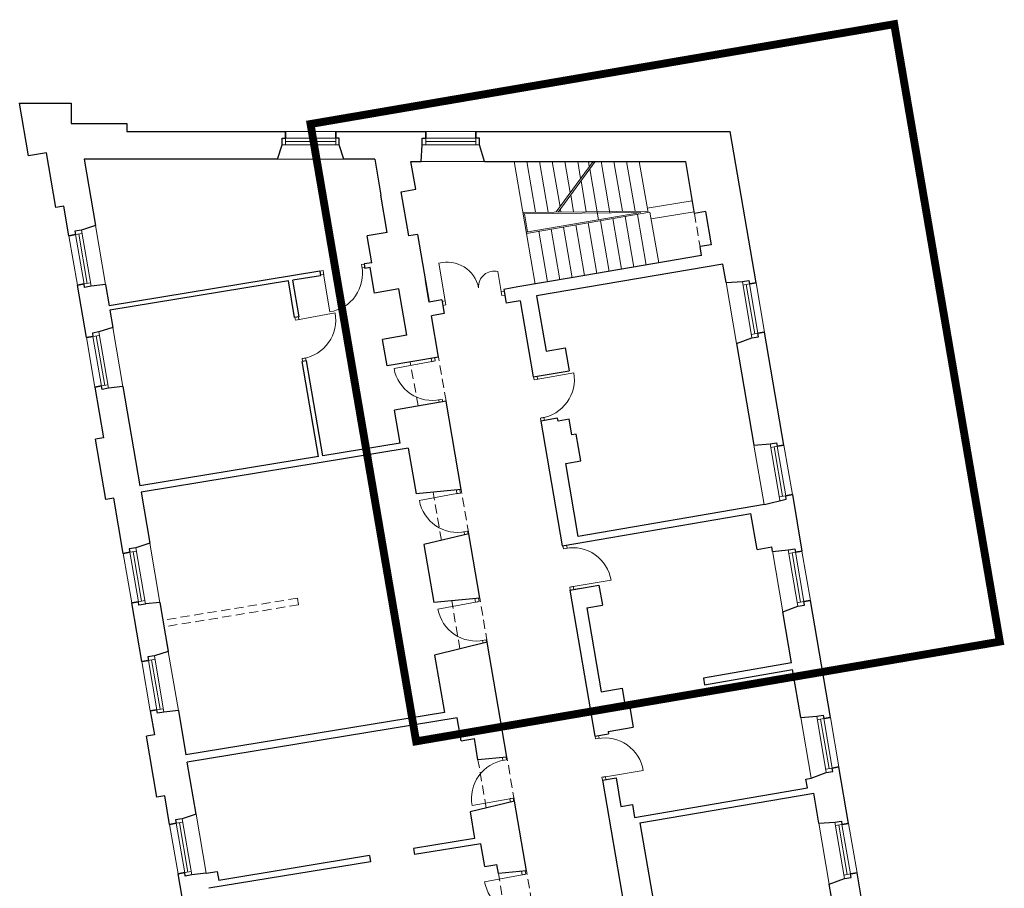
# Model space of a CAD drawing. Header units: millimetres. Extents: x 6904000 to 7075021, y 297772 to 407623.
# Tile 28 of 91: x 6953222 to 6954322, y 390782 to 391753. Entities that reach past the tile are written whole.
import ezdxf

# ---------------------------------------------------------------- set-up
doc = ezdxf.new("R2010")
doc.units = ezdxf.units.MM
doc.linetypes.add('MCS - PW - 2 piętro (2026.04.21)_do wysłania$0$DASHED', pattern=[19.05, 12.7, -6.35])
for name, color, linetype, lineweight in [('MCS - PW - 2 piętro (2026.04.21)_do wysłania$0$Drzwi i okna', 8, 'Continuous', 9), ('MCS - PW - 2 piętro (2026.04.21)_do wysłania$0$Przekrojowa', 8, 'Continuous', 25), ('MCS - PW - 2 piętro (2026.04.21)_do wysłania$0$Ramka', 8, 'Continuous', 9), ('MCS - PW - 2 piętro (2026.04.21)_do wysłania$0$S3_obrys zakresu', 8, 'Continuous', 5), ('MCS - PW - 2 piętro (2026.04.21)_do wysłania$0$Widokowa', 8, 'Continuous', 9)]:
    doc.layers.add(name, color=color, linetype=linetype, lineweight=lineweight)

# ---------------------------------------------------------------- blocks, each defined once
blk = doc.blocks.new('MCS - PW - 2 piętro (2026.04.21)_do wysłania$0$zw$2918')
at = {"layer": 'MCS - PW - 2 piętro (2026.04.21)_do wysłania$0$Drzwi i okna', "color": 0}
for p, q in [((763.4, -360), (769.2, -359.1)), ((764.8, -368.9), (763.4, -360)), ((764.7, -367.9), (770.3, -367)), ((950.2, -441.6), (936.3, -357.3)), ((677.6, -373.9), (670.5, -375.1)), ((671.9, -383), (678.9, -381.8)), ((679, -382.8), (677.6, -373.9)), ((678.9, -381.8), (692.5, -466.2)), ((1076.8, -429.8), (1067.9, -376)), ((1075.3, -420.9), (1081.8, -419.8)), ((1075.3, -420.9), (1076.8, -429.8)), ((1076.8, -429.8), (1083.3, -428.7)), ((950.2, -441.6), (943.7, -442.7)), ((951.7, -450.5), (945.2, -451.6)), ((950.2, -441.6), (951.7, -450.5)), ((615.9, -484.8), (614.8, -478.3)), ((624.8, -483.3), (615.9, -484.8)), ((620.3, -484.1), (704.4, -468.5)), ((623.8, -483.5), (622.7, -477)), ((639.5, -569), (630.7, -570.5)), ((630.7, -570.5), (631.8, -576.8)), ((639.7, -575.5), (638.6, -569.1)), ((919, -570.3), (920.3, -577.2)), ((928.1, -575.7), (926.8, -568.6)), ((920.3, -577.2), (836.2, -592.7)), ((919.3, -577.4), (928.1, -575.7)), ((1148.8, -617.6), (1147.7, -611.1)), ((1153.2, -616.9), (1237.4, -602)), ((1156.7, -616.3), (1155.6, -609.8)), ((1157.7, -616.2), (1148.8, -617.6)), ((935, -662.8), (943.9, -661.2)), ((936, -662.7), (937, -668.3)), ((943.9, -661.2), (944.9, -667)), ((1171.8, -701.9), (1162.9, -703.4)), ((1162.9, -703.4), (1164, -709.8)), ((1171.8, -708.5), (1170.8, -702.1)), ((976.6, -872), (892.5, -887.5)), ((975.4, -865.1), (976.6, -872)), ((975.6, -872.2), (984.5, -870.6)), ((984.5, -870.6), (983.2, -863.5)), ((991.4, -957.7), (1000.2, -956.1)), ((992.3, -957.5), (993.4, -963.1)), ((1000.2, -956.1), (1001.3, -961.8)), ((1214.4, -995), (1213.3, -988.5)), ((1222.3, -993.7), (1221.2, -987.2)), ((1223.3, -993.5), (1214.4, -995)), ((1236.4, -1079.4), (1320.8, -1065.5)), ((1237.4, -1079.3), (1228.5, -1080.7)), ((1228.5, -1080.7), (1229.6, -1087.1)), ((1237.5, -1085.8), (1236.4, -1079.4)), ((1018.1, -1114.5), (934, -1130)), ((1016.6, -1106.5), (1018.1, -1114.5)), ((1017.1, -1114.7), (1026, -1113.1)), ((1026, -1113.1), (1024.7, -1106)), ((1032.8, -1200.2), (1041.7, -1198.5)), ((1033.8, -1200), (1035, -1206.3)), ((1041.7, -1198.5), (1042.8, -1204.4)), ((1286.2, -1419.9), (1285.2, -1413.4)), ((1295.1, -1418.5), (1286.2, -1419.9)), ((1294.1, -1418.6), (1293, -1412.1)), ((1079.3, -1467.8), (1078.1, -1461.3)), ((1078.3, -1468), (1087.1, -1466.4)), ((1087.1, -1466.4), (1086.1, -1460.7)), ((1308.2, -1504.4), (1392.6, -1490.5)), ((1309.2, -1504.2), (1300.4, -1505.7)), ((1300.4, -1505.7), (1301.4, -1512.1)), ((1309.3, -1510.8), (1308.2, -1504.4)), ((1094.6, -1553.4), (1010.4, -1568.4)), ((1093.6, -1553.5), (1102.4, -1552)), ((1095.9, -1561.1), (1094.6, -1553.4)), ((1102.4, -1552), (1103.7, -1559.1)), ((1130.1, -1722.2), (1128.8, -1714.9)), ((1122.3, -1723.7), (1038.2, -1739.1)), ((1120.8, -1715.6), (1122.3, -1723.7)), ((1121.3, -1723.8), (1130.1, -1722.2))]:
    blk.add_line(p, q, dxfattribs=at)
at = {"layer": 'MCS - PW - 2 piętro (2026.04.21)_do wysłania$0$Drzwi i okna', "color": 0, "ltscale": 1.6}
for centre, radius, start, end in [((678.9, -380.6), 86.7, 279.0709, 10.6815), ((954.4, -427), 72.1, 11.9188, 104.5567), ((1059.5, -409.7), 34.7, 75.9366, 184.1291), ((619.1, -484.5), 86.7, 278.9985, 10.6091), ((921.5, -577.1), 86.7, 190.2929, 281.9036), ((1152, -617.3), 86.7, 278.5629, 10.1735), ((977.9, -872), 86.7, 190.2929, 281.9036), ((1235.2, -1079.4), 86.7, 9.2331, 100.8437), ((1019.4, -1114.5), 86.7, 190.2929, 281.9036), ((1307, -1504.4), 86.7, 9.2331, 100.8437), ((1095.7, -1553), 86.7, 98.6519, 190.2626), ((1123.5, -1723.6), 86.7, 190.2929, 281.9036)]:
    blk.add_arc(centre, radius, start, end, dxfattribs=at)
at = {"layer": 'MCS - PW - 2 piętro (2026.04.21)_do wysłania$0$Drzwi i okna', "color": 0}
for centre, start, end in [((755.5, -366), 187.546, 190.8446), ((621.9, -492.7), 278.1438, 281.4424), ((937.8, -653.4), 98.7681, 102.0666), ((1154.7, -625.5), 277.7082, 281.0068), ((994.1, -948.3), 98.7681, 102.0666), ((1220.4, -1002.9), 277.7082, 281.0068), ((1035.6, -1190.7), 98.7681, 102.0666), ((1292.2, -1427.9), 277.7082, 281.0068), ((1084.2, -1475.9), 278.4889, 281.7875), ((1139.7, -1799.9), 98.7681, 102.0666)]:
    blk.add_arc(centre, 78.2, start, end, dxfattribs=at)
at = {"layer": 'MCS - PW - 2 piętro (2026.04.21)_do wysłania$0$Przekrojowa', "color": 0, "ltscale": 1.6}
for p, q in [((20.1, -117.3), (0, 0)), ((0, 0), (115, 0)), ((115, 0), (115, -45)), ((115, -45), (239, -45)), ((239, -45), (239, -63)), ((239, -63), (594, -63)), ((706, -63), (907, -63)), ((1019, -63), (1586.8, -63)), ((1644.6, -401), (1586.8, -63)), ((575.7, -125), (586.2, -92.8)), ((724.3, -125), (713.8, -92.8)), ((896.4, -129.9), (899.2, -92.8)), ((1038.1, -129.9), (1026.8, -92.8)), ((60.2, -110.4), (20.1, -117.3)), ((81.1, -232.8), (60.2, -110.4)), ((575.7, -125), (143.8, -125)), ((143.8, -125), (169.2, -273.1)), ((792.8, -125), (724.3, -125)), ((792.8, -125), (806.6, -205.4)), ((884.5, -192.1), (873.9, -129.9)), ((873.9, -129.9), (896.4, -129.9)), ((1038.1, -129.9), (1048.7, -129.9)), ((1048.7, -129.9), (1487.3, -129.9)), ((1506.9, -246.1), (1487.3, -129.9)), ((852, -197.7), (884.5, -192.1)), ((868.8, -296.3), (852, -197.7)), ((820.8, -288.6), (806.6, -205.4)), ((98.9, -229.8), (81.1, -232.8)), ((110.2, -295.8), (98.9, -229.8)), ((1531.7, -241.8), (1506.9, -246.1)), ((1531.7, -241.8), (1544.4, -315.9)), ((169.2, -273.1), (138.2, -283.2)), ((820.8, -288.6), (776, -296.3)), ((786.2, -356.1), (776, -296.3)), ((888.5, -292.9), (868.8, -296.3)), ((888.5, -292.9), (914.4, -444.3)), ((1544.4, -315.9), (1519.4, -320.2)), ((1522.7, -340.3), (1519.4, -320.2)), ((1522.7, -340.3), (1231.6, -390.1)), ((786.2, -356.1), (769.2, -358.9)), ((769.2, -358.9), (770.9, -369)), ((782.8, -367), (770.9, -369)), ((792.5, -424.2), (782.8, -367)), ((1570.5, -359.3), (1154.5, -430.4)), ((1577.8, -400.7), (1570.5, -359.3)), ((670.5, -375.1), (199.8, -452.3)), ((672.2, -385.2), (610.1, -395.3)), ((624, -476.8), (610.1, -395.3)), ((670.5, -375.1), (672.2, -385.2)), ((914.4, -444.3), (906.1, -395.8)), ((1231.6, -390.1), (1112.7, -410.4)), ((149.1, -523.5), (129, -406.2)), ((191.8, -405.2), (159.6, -408.7)), ((191.8, -405.2), (199.8, -452.3)), ((600.2, -397), (201.5, -462.3)), ((614.1, -478.4), (600.2, -397)), ((846.8, -414.9), (792.5, -424.2)), ((864.5, -518.4), (846.8, -414.9)), ((1112.7, -410.4), (1081.1, -415.8)), ((1081.1, -415.8), (1086.3, -446.4)), ((1577.8, -400.7), (1613.9, -398.4)), ((943.1, -439.4), (914.4, -444.3)), ((943.1, -439.4), (948.3, -470)), ((1154.5, -430.4), (1175.6, -553.6)), ((1117.9, -441), (1086.3, -446.4)), ((1117.9, -441), (1147.1, -611.2)), ((201.5, -462.3), (208.1, -500.8)), ((624, -476.8), (614.1, -478.4)), ((948.3, -470), (919.7, -474.9)), ((935.4, -567.2), (919.7, -474.9)), ((208.1, -500.8), (177.1, -510.9)), ((864.5, -518.4), (810.2, -527.7)), ((1600.9, -536.9), (1635.4, -524.1)), ((1706.6, -763.8), (1663.4, -511.4)), ((820.4, -586.8), (810.2, -527.7)), ((1175.6, -553.6), (1218.5, -546.3)), ((1218.5, -546.3), (1227.3, -597.5)), ((1600.9, -536.9), (1639.6, -763.5)), ((935.4, -567.2), (820.4, -586.8)), ((640.8, -575.3), (631, -576.9)), ((667.3, -789.3), (631, -576.9)), ((677.2, -787.7), (640.8, -575.3)), ((1147.1, -611.2), (1227.3, -597.5)), ((168, -633.9), (187.4, -747.3)), ((230.7, -632.9), (198.5, -636.4)), ((230.7, -632.9), (268.6, -854.6)), ((952.3, -665.7), (837.2, -685.4)), ((986, -863), (952.3, -665.7)), ((849.8, -759.3), (837.2, -685.4)), ((1201.3, -703.4), (1164, -709.8)), ((1202.4, -709.9), (1201.3, -703.4)), ((1164, -709.8), (1211.7, -988.7)), ((1226.8, -705.7), (1202.4, -709.9)), ((1232.8, -740.6), (1226.8, -705.7)), ((187.4, -747.3), (169.6, -750.3)), ((1242.7, -738.9), (1232.8, -740.6)), ((1253, -799.1), (1242.7, -738.9)), ((192.7, -885.4), (169.6, -750.3)), ((849.8, -759.3), (677.2, -787.7)), ((1639.6, -763.5), (1676, -761.1)), ((667.3, -789.3), (268.6, -854.6)), ((867.8, -770.8), (271, -868.7)), ((867.8, -770.8), (885.2, -872.3)), ((1219.4, -804.8), (1253, -799.1)), ((1247.4, -967.4), (1219.4, -804.8)), ((1182.4, -817.2), (1182.4, -817.2)), ((271, -868.7), (290.5, -982.8)), ((986, -863), (885.2, -872.3)), ((1725.5, -874.2), (1747, -1000.4)), ((210.4, -882.3), (192.7, -885.4)), ((231.5, -1005.5), (210.4, -882.3)), ((1663.3, -896.3), (1247.4, -967.4)), ((1242.1, -983.5), (1633.1, -916.7)), ((1646.8, -996.7), (1633.1, -916.7)), ((1002.9, -961.6), (902.6, -986)), ((1027.5, -1105.5), (1002.9, -961.6)), ((290.5, -982.8), (259.5, -992.9)), ((902.6, -986), (924.6, -1115)), ((1211.7, -988.7), (1242.1, -983.5)), ((1646.8, -996.7), (1679.4, -991.1)), ((1681, -1001), (1679.4, -991.1)), ((1681, -1001), (1716.4, -997.7)), ((1259, -1082.1), (1293.5, -1076.2)), ((1293.5, -1076.2), (1301.3, -1121.5)), ((1228.6, -1087.3), (1259, -1082.1)), ((1228.6, -1087.3), (1248.8, -1083.8)), ((1228.6, -1087.3), (1284.5, -1413.5)), ((272.8, -1247), (250.4, -1115.9)), ((313.1, -1114.9), (280.9, -1118.4)), ((313.1, -1114.9), (331.8, -1224.3)), ((1027.5, -1105.5), (924.6, -1115)), ((1810.6, -1372), (1765.9, -1110.8)), ((1266.8, -1127.4), (1301.3, -1121.5)), ((1266.8, -1127.4), (1298.9, -1314.7)), ((1704.1, -1135.7), (1737.9, -1123.4)), ((1723.7, -1250.3), (1704.1, -1135.7)), ((328.7, -1206.3), (331.8, -1224.3)), ((1044.3, -1204), (926.5, -1232.8)), ((1088.2, -1460.3), (1044.3, -1204)), ((331.8, -1224.3), (300.8, -1234.4)), ((926.5, -1232.8), (948.4, -1361.1)), ((1723.7, -1250.3), (1526.9, -1284)), ((1529.3, -1298.8), (1726.2, -1265.1)), ((1744.4, -1371.7), (1726.2, -1265.1)), ((1526.9, -1284), (1529.3, -1298.8)), ((1298.9, -1314.7), (1345.2, -1306.8)), ((1345.2, -1306.8), (1350.6, -1338.3)), ((1350.6, -1338.3), (1360.5, -1336.6)), ((1360.5, -1336.6), (1370.3, -1393.8)), ((291.7, -1357.4), (300.8, -1410.7)), ((354.4, -1356.4), (322.2, -1359.9)), ((354.4, -1356.4), (371.4, -1455.7)), ((948.4, -1361.1), (371.4, -1455.7)), ((977.1, -1372.9), (374.1, -1471.7)), ((985.8, -1424), (977.1, -1372.9)), ((1744.4, -1371.7), (1780, -1369.3)), ((1314.1, -1403.4), (1370.3, -1393.8)), ((1314.1, -1403.4), (1314.9, -1408.3)), ((300.8, -1410.7), (283, -1413.7)), ((306.3, -1549.7), (283, -1413.7)), ((985.8, -1424), (1015.4, -1419)), ((1023.5, -1466.3), (1015.4, -1419)), ((1284.5, -1413.5), (1314.9, -1408.3)), ((394, -1588), (374.1, -1471.7)), ((1088.2, -1460.3), (1023.5, -1466.3)), ((1767.7, -1507.6), (1801.4, -1495)), ((1851, -1608.5), (1829.5, -1482.4)), ((1301.4, -1512.1), (1331.8, -1506.9)), ((1301.4, -1512.1), (1349.9, -1795)), ((1331.8, -1506.9), (1342.8, -1571)), ((1755.8, -1509.6), (1767.7, -1507.6)), ((1759.2, -1529.2), (1755.8, -1509.6)), ((1373.3, -1595.2), (1759.2, -1529.2)), ((324, -1546.7), (306.3, -1549.7)), ((335, -1610.7), (324, -1546.7)), ((1105, -1558.9), (1005.9, -1583.1)), ((1131.6, -1714.6), (1105, -1558.9)), ((1385.2, -1607.3), (1773.4, -1541)), ((1784.9, -1608.2), (1773.4, -1541)), ((1005.9, -1583.1), (1016, -1642.1)), ((1342.8, -1571), (1368.4, -1566.6)), ((1368.4, -1566.6), (1373.3, -1595.2)), ((394, -1588), (363, -1598.1)), ((1385.2, -1607.3), (1415.4, -1783.7)), ((1784.9, -1608.2), (1820.4, -1605.9)), ((1016, -1642.1), (879.6, -1664.5)), ((879.6, -1664.5), (882, -1678.3)), ((1030.2, -1654), (882, -1678.3)), ((1039, -1705.1), (1030.2, -1654)), ((780.9, -1680.6), (444.6, -1735.8)), ((780.9, -1680.6), (783.3, -1694.4)), ((783.3, -1694.4), (422.3, -1753.6)), ((1039, -1705.1), (1065.6, -1700.6)), ((1069, -1720.4), (1065.6, -1700.6)), ((1131.6, -1714.6), (1069, -1720.4)), ((375.3, -1846.3), (353.9, -1721.1)), ((416.6, -1720.1), (384.4, -1723.7)), ((416.6, -1720.1), (441.3, -1716.1)), ((441.3, -1716.1), (444.6, -1735.8)), ((1808.1, -1744.1), (1841.9, -1731.6)), ((1907.2, -1936.8), (1869.9, -1718.9)), ((1834, -1895.8), (1808.1, -1744.1))]:
    blk.add_line(p, q, dxfattribs=at)
at = {"layer": 'MCS - PW - 2 piętro (2026.04.21)_do wysłania$0$Przekrojowa', "color": 0}
for p, q in [((594, -78), (594, -63)), ((594, -63), (594, -78)), ((706, -78), (706, -63)), ((706, -63), (706, -78)), ((907, -78), (907, -63)), ((907, -63), (907, -78)), ((1019, -78), (1019, -63)), ((1019, -63), (1019, -78)), ((586.2, -92.8), (586.2, -78)), ((586.2, -78), (594, -78)), ((713.8, -78), (706, -78)), ((713.8, -92.8), (713.8, -78)), ((899.2, -92.8), (899.2, -78)), ((899.2, -78), (907, -78)), ((1026.8, -78), (1019, -78)), ((1026.8, -92.8), (1026.8, -78)), ((138.2, -283.2), (123.6, -285.7)), ((123.6, -285.7), (124.9, -293.3)), ((124.9, -293.3), (110.2, -295.8)), ((110.2, -295.8), (124.9, -293.3)), ((143.8, -403.7), (129, -406.2)), ((129, -406.2), (143.8, -403.7)), ((145.1, -411.4), (143.8, -403.7)), ((159.7, -408.9), (145.1, -411.4)), ((1613.9, -398.4), (1628.5, -395.9)), ((1628.5, -395.9), (1629.8, -403.6)), ((1629.8, -403.6), (1644.6, -401)), ((1644.6, -401), (1629.8, -403.6)), ((163.8, -521), (149.1, -523.5)), ((149.1, -523.5), (163.8, -521)), ((177.1, -510.9), (162.5, -513.3)), ((162.5, -513.3), (163.8, -521)), ((1635.4, -524.1), (1650, -521.6)), ((1648.7, -513.9), (1663.4, -511.4)), ((1663.4, -511.4), (1648.7, -513.9)), ((1650, -521.6), (1648.7, -513.9)), ((182.7, -631.4), (168, -633.9)), ((168, -633.9), (182.7, -631.4)), ((184, -639.1), (182.7, -631.4)), ((198.6, -636.6), (184, -639.1)), ((1676, -761.1), (1690.5, -758.6)), ((1690.5, -758.6), (1691.9, -766.3)), ((1691.9, -766.3), (1706.6, -763.8)), ((1706.6, -763.8), (1691.9, -766.3)), ((1710.7, -876.7), (1725.5, -874.2)), ((1725.5, -874.2), (1710.7, -876.7)), ((1712, -884.4), (1710.7, -876.7)), ((1663.3, -896.3), (1712, -884.4)), ((246.2, -1003), (231.5, -1005.5)), ((231.5, -1005.5), (246.2, -1003)), ((259.5, -992.9), (244.9, -995.4)), ((244.9, -995.4), (246.2, -1003)), ((1716.4, -997.7), (1731, -995.2)), ((1731, -995.2), (1732.3, -1002.9)), ((1732.3, -1002.9), (1747, -1000.4)), ((1747, -1000.4), (1732.3, -1002.9)), ((265.1, -1113.4), (250.4, -1115.9)), ((250.4, -1115.9), (265.1, -1113.4)), ((266.4, -1121.1), (265.1, -1113.4)), ((281, -1118.6), (266.4, -1121.1)), ((1737.9, -1123.4), (1752.5, -1120.9)), ((1751.2, -1113.3), (1765.9, -1110.8)), ((1765.9, -1110.8), (1751.2, -1113.3)), ((1752.5, -1120.9), (1751.2, -1113.3)), ((287.5, -1244.5), (272.8, -1247)), ((272.8, -1247), (287.5, -1244.5)), ((300.8, -1234.4), (286.2, -1236.8)), ((286.2, -1236.8), (287.5, -1244.5)), ((306.4, -1354.9), (291.7, -1357.4)), ((291.7, -1357.4), (306.4, -1354.9)), ((307.7, -1362.6), (306.4, -1354.9)), ((322.3, -1360.1), (307.7, -1362.6)), ((1780, -1369.3), (1794.5, -1366.8)), ((1794.5, -1366.8), (1795.9, -1374.5)), ((1795.9, -1374.5), (1810.6, -1372)), ((1810.6, -1372), (1795.9, -1374.5)), ((1801.4, -1495), (1816, -1492.5)), ((1814.7, -1484.9), (1829.5, -1482.4)), ((1829.5, -1482.4), (1814.7, -1484.9)), ((1816, -1492.5), (1814.7, -1484.9)), ((363, -1598.1), (348.4, -1600.6)), ((348.4, -1600.6), (349.7, -1608.2)), ((1820.4, -1605.9), (1835, -1603.4)), ((1835, -1603.4), (1836.3, -1611.1)), ((349.7, -1608.2), (335, -1610.7)), ((335, -1610.7), (349.7, -1608.2)), ((1836.3, -1611.1), (1851, -1608.5)), ((1851, -1608.5), (1836.3, -1611.1)), ((368.6, -1718.6), (353.9, -1721.1)), ((353.9, -1721.1), (368.6, -1718.6)), ((369.9, -1726.3), (368.6, -1718.6)), ((384.5, -1723.8), (369.9, -1726.3)), ((1841.9, -1731.6), (1856.5, -1729.1)), ((1855.2, -1721.5), (1869.9, -1718.9)), ((1869.9, -1718.9), (1855.2, -1721.5)), ((1856.5, -1729.1), (1855.2, -1721.5))]:
    blk.add_line(p, q, dxfattribs=at)
at = {"layer": 'MCS - PW - 2 piętro (2026.04.21)_do wysłania$0$Widokowa', "color": 0, "ltscale": 1.6}
for p, q in [((706, -63), (594, -63)), ((1019, -63), (907, -63)), ((724.3, -125), (575.7, -125)), ((1038.1, -129.9), (896.4, -129.9)), ((1104.1, -129.9), (1131.6, -290.7)), ((1132.5, -129.9), (1152, -243.5)), ((1160.9, -129.9), (1180.3, -243.2)), ((1189.3, -129.9), (1206.7, -231.2)), ((1198.1, -242.9), (1280.4, -129.9)), ((1202.6, -243.2), (1285, -129.9)), ((1217.7, -129.9), (1229.7, -199.6)), ((1246.2, -129.9), (1252.7, -168)), ((1270.2, -129.9), (1272.1, -141.3)), ((1298.6, -129.9), (1318.2, -244.7)), ((1327, -129.9), (1346, -241.4)), ((1355.4, -129.9), (1374.4, -241.1)), ((1383.8, -129.9), (1403.3, -244.3)), ((1273, -146.5), (1292.4, -260.2)), ((1253.6, -173.2), (1265.4, -242.3)), ((1230.6, -204.8), (1237, -242.6)), ((1401.5, -234.5), (1501.9, -217.7)), ((1123.6, -243.8), (1402.8, -240.8)), ((1207.6, -236.4), (1208.7, -242.9)), ((1124.1, -246.8), (1387.5, -243.9)), ((1134.1, -287.3), (1127.1, -246.8)), ((1387.5, -243.9), (1131.1, -287.8)), ((1407.6, -243.5), (1131.6, -290.7)), ((1297.2, -262.4), (1316.6, -375.6)), ((1324.8, -257.7), (1344.2, -370.8)), ((1352.4, -253), (1371.8, -366.1)), ((1380, -248.3), (1399.4, -361.4)), ((1407.6, -243.5), (1427, -356.7)), ((1410.2, -258.4), (1506.2, -242.4)), ((169.2, -273.1), (191.8, -405.2)), ((1186.8, -281.3), (1206.2, -394.4)), ((1214.4, -276.6), (1233.8, -389.7)), ((1242, -271.9), (1261.4, -385)), ((1269.6, -267.1), (1289, -380.3)), ((110.2, -295.8), (129, -406.2)), ((1131.6, -290.7), (1151, -403.9)), ((1159.2, -286), (1178.6, -399.2)), ((1600.9, -536.9), (1577.8, -400.7)), ((1663.4, -511.4), (1644.6, -401)), ((208.1, -500.8), (230.7, -632.9)), ((149.1, -523.5), (168, -633.9)), ((1662.4, -896.5), (1639.6, -763.5)), ((1725.5, -874.2), (1706.6, -763.8)), ((290.5, -982.8), (313.1, -1114.9)), ((231.5, -1005.5), (250.4, -1115.9)), ((1704.1, -1135.7), (1680.9, -1000.1)), ((1765.9, -1110.8), (1747, -1000.4)), ((331.8, -1224.3), (354.4, -1356.4)), ((272.8, -1247), (291.7, -1357.4)), ((1767.6, -1507.4), (1744.4, -1371.7)), ((1829.5, -1482.4), (1810.6, -1372)), ((394, -1588), (416.6, -1720.1)), ((335, -1610.7), (353.9, -1721.1)), ((1808.1, -1744.1), (1784.9, -1608.2)), ((1869.9, -1718.9), (1851, -1608.5))]:
    blk.add_line(p, q, dxfattribs=at)
at = {"layer": 'MCS - PW - 2 piętro (2026.04.21)_do wysłania$0$Widokowa', "color": 0}
for p, q in [((593.8, -78), (706, -78)), ((594, -78), (594, -92.8)), ((594, -85.4), (706, -85.4)), ((706, -78), (706, -92.8)), ((906.8, -78), (1019, -78)), ((907, -78), (907, -92.8)), ((907, -85.4), (1019, -85.4)), ((1019, -78), (1019, -92.8)), ((586.2, -92.8), (713.8, -92.8)), ((899.2, -92.8), (1026.8, -92.8)), ((159.7, -408.9), (138.2, -283.2)), ((124.9, -293.3), (139.5, -290.8)), ((143.8, -403.9), (124.9, -293.3)), ((151.1, -402.5), (132.2, -292.1)), ((143.8, -403.7), (158.4, -401.2)), ((1613.9, -398.4), (1635.4, -524.1)), ((1629.8, -403.6), (1615.2, -406)), ((1622.5, -404.8), (1641.4, -515.2)), ((1629.8, -403.3), (1648.7, -513.9)), ((163.8, -521), (178.4, -518.5)), ((182.7, -631.6), (163.8, -521)), ((190, -630.2), (171.1, -519.8)), ((198.6, -636.6), (177.1, -510.9)), ((1648.7, -513.9), (1634.1, -516.4)), ((182.7, -631.4), (197.3, -628.9)), ((1676, -761.1), (1697.5, -886.9)), ((1691.9, -766.3), (1677.3, -768.8)), ((1684.6, -767.5), (1703.4, -877.9)), ((1691.8, -766.1), (1710.7, -876.7)), ((1710.7, -876.7), (1696.1, -879.2)), ((246.2, -1003), (260.8, -1000.5)), ((265.2, -1113.6), (246.2, -1003)), ((272.4, -1112.2), (253.5, -1001.8)), ((281, -1118.6), (259.5, -992.9)), ((1716.4, -997.7), (1737.9, -1123.4)), ((1732.3, -1002.9), (1717.7, -1005.4)), ((1725, -1004.1), (1743.9, -1114.5)), ((1732.3, -1002.6), (1751.2, -1113.3)), ((265.1, -1113.4), (279.7, -1110.9)), ((1751.2, -1113.3), (1736.6, -1115.8)), ((287.5, -1244.5), (302.1, -1242)), ((306.5, -1355.1), (287.5, -1244.5)), ((313.7, -1353.7), (294.8, -1243.3)), ((322.3, -1360.1), (300.8, -1234.4)), ((306.4, -1354.9), (321, -1352.4)), ((1780, -1369.3), (1801.4, -1495)), ((1795.9, -1374.5), (1781.3, -1377)), ((1788.6, -1375.7), (1807.4, -1486.1)), ((1795.8, -1374.3), (1814.7, -1484.9)), ((1814.7, -1484.9), (1800.1, -1487.4)), ((384.5, -1723.8), (363, -1598.1)), ((349.7, -1608.2), (364.3, -1605.7)), ((368.7, -1718.9), (349.7, -1608.2)), ((375.9, -1717.4), (357, -1607)), ((1820.4, -1605.9), (1841.9, -1731.6)), ((1836.3, -1611.1), (1821.7, -1613.6)), ((1829, -1612.3), (1847.9, -1722.7)), ((1836.3, -1610.8), (1855.2, -1721.5)), ((368.6, -1718.6), (383.2, -1716.1)), ((1855.2, -1721.5), (1840.6, -1724))]:
    blk.add_line(p, q, dxfattribs=at)
at = {"layer": 'MCS - PW - 2 piętro (2026.04.21)_do wysłania$0$Widokowa', "color": 0, "linetype": 'MCS - PW - 2 piętro (2026.04.21)_do wysłania$0$DASHED', "ltscale": 1.6}
for p, q in [((1506.9, -246.1), (1519.4, -320.2)), ((952.3, -665.7), (935.4, -567.2)), ((890.3, -675.7), (871.9, -578)), ((941.8, -976.5), (923.4, -868.8)), ((1002.9, -961.6), (986, -863)), ((620.2, -1105.5), (319.9, -1154.8)), ((622.8, -1120.3), (322.5, -1169.5)), ((620.2, -1105.5), (622.8, -1120.3)), ((983.2, -1218.9), (964.8, -1111.3)), ((1044.3, -1204), (1027.5, -1105.5)), ((1042, -1574.3), (1023.5, -1466.3)), ((1105, -1558.9), (1088.2, -1460.3)), ((1148.5, -1813.2), (1131.6, -1714.6)), ((1087.4, -1828.1), (1069, -1720.4))]:
    blk.add_line(p, q, dxfattribs=at)

msp = doc.modelspace()

# ---------------------------------------------------------------- linework, layer by layer
at = {"layer": 'MCS - PW - 2 piętro (2026.04.21)_do wysłania$0$S3_obrys zakresu', "ltscale": 1.6, "const_width": 8.77}
msp.add_lwpolyline([(6953547.1, 391636.1), (6954198.8, 391747.6), (6954316.7, 391058), (6953665, 390946.6)], close=True, dxfattribs=at)

# ---------------------------------------------------------------- block references
at = {"layer": 'MCS - PW - 2 piętro (2026.04.21)_do wysłania$0$Ramka', "xscale": 0.5, "yscale": 0.5, "zscale": 0.5}
msp.add_blockref('MCS - PW - 2 piętro (2026.04.21)_do wysłania$0$zw$2918', (6953222.3, 391659.3), dxfattribs=at)

doc.saveas('drawing.dxf')
